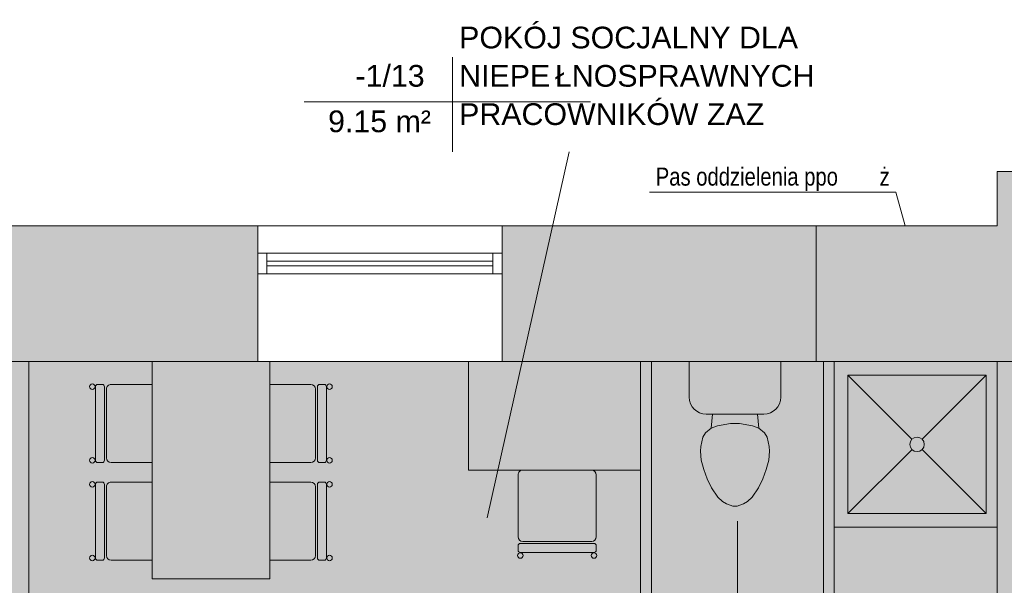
# Model space of a CAD drawing. Header units: inches. Extents: x -112469 to 885939, y -131046 to 286269.
# Tile 20 of 138: x -74540 to -69100, y -51890 to -48763. Entities that reach past the tile are written whole.
import ezdxf

# ---------------------------------------------------------------- set-up
doc = ezdxf.new("R2010")
doc.units = ezdxf.units.IN
doc.header["$MEASUREMENT"] = 0
for name, color, linetype, lineweight in [('A-AREA-IDEN', 251, 'Continuous', 9), ('A-DETL', 251, 'Continuous', 9), ('A-DETL-GENF', 254, 'Continuous', 9), ('A-DETL-MEDM', 251, 'Continuous', 25), ('A-DETL-THIN', 251, 'Continuous', 9), ('A-GLAZ', 251, 'Continuous', 9), ('A-WALL', 251, 'Continuous', 9), ('A-WALL-PATT', 254, 'Continuous', 25), ('G-ANNO-TEXT', 251, 'Continuous', 9), ('I-FURN', 251, 'Continuous', 9), ('P-SANR-FIXT', 251, 'Continuous', 9)]:
    doc.layers.add(name, color=color, linetype=linetype, lineweight=lineweight)
doc.styles.add('Arial_1', font='arial.ttf', dxfattribs={"height": 12})
doc.styles.add('Arial_4', font='arial.ttf', dxfattribs={"width": 0.8, "height": 18})

# ---------------------------------------------------------------- blocks, each defined once
blk = doc.blocks.new('Etyk_pom_1_mala - Etyk_pom_1_mala-219433-1_Poziom piwnicy')
at = {"layer": 'A-AREA-IDEN'}
for p, q in [((-0.0958, 0.1444), (-0.0958, -0.3781)), ((-0.9154, -0.1015), (0.6661, -0.1015))]:
    blk.add_line(p, q, dxfattribs=at)
blk = doc.blocks.new('Aluminum_1 szybowe - Okno w piwnicy 135_145-523481-1_Poziom piwnicy')
at = {"layer": 'A-GLAZ', "lineweight": 18}
for p, q in [((-132.08, 25.16), (-137.16, 25.16)), ((-137.16, 25.16), (-137.16, 13.73)), ((-132.08, 13.73), (-132.08, 25.16)), ((-2.16, 25.16), (-7.24, 25.16)), ((-7.24, 25.16), (-7.24, 13.73)), ((-2.16, 13.73), (-2.16, 25.16)), ((-7.24, 20.71), (-132.08, 20.71)), ((-132.08, 20.71), (-132.08, 18.17)), ((-132.08, 18.17), (-7.24, 18.17)), ((-7.24, 18.17), (-7.24, 20.71)), ((-137.16, 13.73), (-132.08, 13.73)), ((-7.24, 13.73), (-2.16, 13.73))]:
    blk.add_line(p, q, dxfattribs=at)
at = {"layer": 'A-GLAZ'}
for p, q in [((-132.08, 25.16), (-7.24, 25.16)), ((-7.24, 13.73), (-132.08, 13.73))]:
    blk.add_line(p, q, dxfattribs=at)
blk = doc.blocks.new('Krzesło Breuera - Krzesło Breuera-V2-1_Poziom piwnicy')
at = {"layer": 'I-FURN'}
for p, q in [((-21.59, 17.62), (-21.59, 20.08)), ((-20.32, 21.35), (20.32, 21.35)), ((20.32, 16.35), (-20.32, 16.35)), ((21.59, 20.08), (21.59, 17.62)), ((-21.59, -21.59), (-21.59, 12.7)), ((-19.05, 15.24), (19.05, 15.24)), ((21.59, 12.7), (21.59, -21.59)), ((19.05, -24.13), (-19.05, -24.13))]:
    blk.add_line(p, q, dxfattribs=at)
for centre, radius, start, end in [((-20.35, 23.06), 1.51, 0, 180), ((-20.35, 23.06), 1.51, 180, 0), ((20.37, 23.06), 1.51, 0, 180), ((20.37, 23.06), 1.51, 180, 0), ((-20.32, 20.08), 1.27, 90, 180), ((-20.32, 17.62), 1.27, 180, 270), ((20.32, 20.08), 1.27, 0, 90), ((20.32, 17.62), 1.27, 270, 0), ((-19.05, 12.7), 2.54, 90, 180), ((19.05, 12.7), 2.54, 0, 90), ((-19.05, -21.59), 2.54, 180, 270), ((19.05, -21.59), 2.54, 270, 0)]:
    blk.add_arc(centre, radius, start, end, dxfattribs=at)
blk = doc.blocks.new('Krzesło Breuera - Krzesło Breuera-494360-1_Poziom piwnicy')
at = {"layer": 'I-FURN'}
for p, q in [((-21.59, 17.62), (-21.59, 20.08)), ((-20.32, 21.35), (20.32, 21.35)), ((20.32, 16.35), (-20.32, 16.35)), ((21.59, 20.08), (21.59, 17.62)), ((-21.59, -9.96), (-21.59, 12.7)), ((-19.05, 15.24), (19.05, 15.24)), ((21.59, 12.7), (21.59, -9.96))]:
    blk.add_line(p, q, dxfattribs=at)
for centre, radius, start, end in [((-20.35, 23.06), 1.51, 0, 180), ((-20.35, 23.06), 1.51, 180, 0), ((20.37, 23.06), 1.51, 0, 180), ((20.37, 23.06), 1.51, 180, 0), ((-20.32, 20.08), 1.27, 90, 180), ((-20.32, 17.62), 1.27, 180, 270), ((20.32, 20.08), 1.27, 0, 90), ((20.32, 17.62), 1.27, 270, 0), ((-19.05, 12.7), 2.54, 90, 180), ((19.05, 12.7), 2.54, 0, 90)]:
    blk.add_arc(centre, radius, start, end, dxfattribs=at)
blk = doc.blocks.new('Krzesło Breuera - Krzesło Breuera-494065-1_Poziom piwnicy')
at = {"layer": 'I-FURN'}
for p, q in [((-21.59, 9.96), (-21.59, -12.7)), ((21.59, -12.7), (21.59, 9.96)), ((-19.05, -15.24), (19.05, -15.24)), ((-21.59, -17.62), (-21.59, -20.08)), ((20.32, -16.35), (-20.32, -16.35)), ((-20.32, -21.35), (20.32, -21.35)), ((21.59, -20.08), (21.59, -17.62))]:
    blk.add_line(p, q, dxfattribs=at)
for centre, radius, start, end in [((-19.05, -12.7), 2.54, 180, 270), ((19.05, -12.7), 2.54, 270, 360), ((-20.35, -23.06), 1.51, 360, 180), ((-20.32, -17.62), 1.27, 90, 180), ((-20.32, -20.08), 1.27, 180, 270), ((20.37, -23.06), 1.51, 360, 180), ((20.32, -17.62), 1.27, 360, 90), ((20.32, -20.08), 1.27, 270, 360), ((-20.35, -23.06), 1.51, 180, 360), ((20.37, -23.06), 1.51, 180, 360)]:
    blk.add_arc(centre, radius, start, end, dxfattribs=at)
blk = doc.blocks.new('Stół - prostokątny - 1830 x 0762mm-493090-1_Poziom piwnicy')
at = {"layer": 'I-FURN'}
for p, q in [((60, 32.5), (-60, 32.5)), ((60, -32.5), (60, 32.5)), ((-60, -32.5), (60, -32.5))]:
    blk.add_line(p, q, dxfattribs=at)
blk = doc.blocks.new('Kabina prysznicowa - 2D - Kabina prysznicowa - 2D-339464-1_Poziom piwnicy')
at = {"layer": 'P-SANR-FIXT'}
for p, q in [((7.5, 84), (42.86, 48.64)), ((7.5, 7.5), (7.5, 84)), ((7.5, 84), (84, 84)), ((84, 84), (48.64, 48.64)), ((84, 84), (84, 7.5)), ((42.99, 42.99), (7.5, 7.5)), ((48.51, 42.99), (84, 7.5)), ((84, 7.5), (7.5, 7.5)), ((90, 0), (0, 0))]:
    blk.add_line(p, q, dxfattribs=at)
for start, end in [(360, 180), (180, 360)]:
    blk.add_arc((45.75, 45.75), 4, start, end, dxfattribs=at)
blk = doc.blocks.new('Muszla klozetowa domowa - 3D - Muszla klozetowa domowa - 3D-336748-1_Poziom piwnicy')
at = {"layer": 'P-SANR-FIXT'}
for p, q in [((-25.34, 29.84), (-25.34, 49.47)), ((25.34, 49.47), (25.34, 29.84)), ((15.87, 20.38), (-15.88, 20.38)), ((-12.35, 20.38), (-13.23, 12.7)), ((12.35, 20.38), (13.23, 12.7)), ((-13.23, 12.7), (-16.26, 10.16)), ((-9.74, 13.97), (-13.23, 12.7)), ((-2.54, 15.24), (-9.74, 13.97)), ((2.54, 15.24), (-2.54, 15.24)), ((9.74, 13.97), (2.54, 15.24)), ((13.23, 12.7), (9.74, 13.97)), ((16.26, 10.16), (13.23, 12.7)), ((-17.7, 7.62), (-18.38, 5.08)), ((-16.26, 10.16), (-17.7, 7.62)), ((17.7, 7.62), (16.26, 10.16)), ((18.38, 5.08), (17.7, 7.62)), ((-18.83, 2.53), (-19.05, 0)), ((-19.05, 0), (-18.61, -5.06)), ((-18.38, 5.08), (-18.83, 2.53)), ((18.83, 2.53), (18.38, 5.08)), ((18.61, -5.06), (19.05, 0)), ((19.05, 0), (18.83, 2.53)), ((-18.61, -5.06), (-17.24, -10.16)), ((17.24, -10.16), (18.61, -5.06)), ((-17.24, -10.16), (-15.39, -15.24)), ((15.39, -15.24), (17.24, -10.16)), ((-15.39, -15.24), (-13.02, -20.32)), ((13.02, -20.32), (15.39, -15.24)), ((-13.02, -20.32), (-9.5, -25.4)), ((9.5, -25.4), (13.02, -20.32)), ((-9.5, -25.4), (-6.96, -27.94)), ((6.96, -27.94), (9.5, -25.4)), ((-6.96, -27.94), (-4.76, -29.21)), ((-4.76, -29.21), (-1.27, -30.48)), ((-1.27, -30.48), (1.27, -30.48)), ((1.27, -30.48), (4.76, -29.21)), ((4.76, -29.21), (6.96, -27.94))]:
    blk.add_line(p, q, dxfattribs=at)
for centre, start, end in [((-15.88, 29.84), 180, 270), ((15.87, 29.84), 270, 360)]:
    blk.add_arc(centre, 9.46, start, end, dxfattribs=at)
blk = doc.blocks.new('piiwnica')
at = {"layer": 'A-DETL-GENF', "lineweight": 0, "true_color": 0xe5e5e5}
h = blk.add_hatch(color=254, dxfattribs=at)
h.paths.add_polyline_path([(57236, -15935), (60786, -15935), (60786, -10965), (59066.9, -10965), (59066.9, -10905), (60786, -10905), (60786, -8867.3), (59116.9, -8867.3), (59116.9, -8337.3), (60786, -8337.3), (60786, -6387.3), (59336, -6387.3), (59336, -6047.3), (59436, -6047.3), (59436, -4547.3), (59388.4, -4547.3), (59388.4, -4487.3), (59731, -4487.3), (59731, -4547.3), (59496, -4547.3), (59496, -6047.3), (60786, -6047.3), (60786, -4547.3), (60581, -4547.3), (60581, -4487.3), (60786, -4487.3), (60786, -1707.3), (58341, -1707.3), (58342, -4487.3), (58388.4, -4487.3), (58388.4, -4547.3), (58341, -4547.3), (58341, -4607.3), (58016, -4607.3), (58016, -4547.3), (58281, -4547.3), (58281, -1707.3), (56016, -1707.3), (56016, -4547.3), (57116, -4547.3), (57116, -4607.3), (56016, -4607.3), (56016, -4757.3), (55516, -4757.3), (55516, -1707.3), (50736, -1707.3), (50736, -6047.3), (55516, -6047.3), (55516, -5757.3), (56016, -5757.3), (56016, -6047.3), (58436, -6047.3), (58436, -6387.3), (50736, -6387.3), (50736, -8337.3), (52546.9, -8337.3), (52546.9, -8867.3), (50736, -8867.3), (50736, -9337.3), (50276, -9337.3), (50276, -8532.6), (44726, -8532.6), (44726, -9337.3), (44266, -9337.3), (44266, -8787.3), (41536, -8787.3), (41536, -8337.3), (44266, -8337.3), (44266, -6387.3), (43666, -6387.3), (43666, -6047.3), (44266, -6047.3), (44266, -4277.3), (43626, -4277.3), (43626, -4217.3), (44266, -4217.3), (44266, -1707.3), (43366, -1707.3), (43366, -3237.3), (43256, -3237.3), (43256, -3177.3), (43306, -3177.3), (43306, -1707.3), (42356, -1707.3), (42356, -3177.3), (42406, -3177.3), (42406, -3237.3), (42356, -3237.3), (42356, -4217.3), (42626, -4217.3), (42626, -4277.3), (42356, -4277.3), (42356, -4937.3), (42046, -4937.3), (42046, -6047.3), (42666, -6047.3), (42666, -6387.3), (41866, -6387.3), (41866, -6047.3), (41986, -6047.3), (41986, -4937.3), (41841, -4937.3), (41841, -4877.3), (42296, -4877.3), (42296, -1707.3), (38916, -1707.3), (38916, -4037.3), (40776, -4037.3), (40776, -4877.3), (40841, -4877.3), (40841, -4937.3), (40776, -4937.3), (40776, -4997.3), (40716, -4997.3), (40716, -4957.3), (40717.3, -4957.3), (40717.3, -4937.3), (40671, -4937.3), (40671, -4877.3), (40717.3, -4877.3), (40717.3, -4857.3), (40716, -4857.3), (40716, -4097.3), (38916, -4097.3), (38916, -4877.3), (39821, -4877.3), (39821, -4937.3), (38916, -4937.3), (38916, -6047.3), (40716, -6047.3), (40716, -5997.3), (40776, -5997.3), (40776, -6047.3), (40866, -6047.3), (40866, -6387.3), (38346, -6387.3), (38346, -6047.3), (38816, -6047.3), (38816, -4097.3), (38346, -4097.3), (38346, -4037.3), (38816, -4037.3), (38816, -1707.3), (36716, -1707.3), (36716, -4037.3), (37346, -4037.3), (37346, -4097.3), (36716, -4097.3), (36716, -6047.3), (37346, -6047.3), (37346, -6387.3), (35986, -6387.3), (35986, -6047.3), (36536, -6047.3), (36536, -1707.3), (34286, -1707.3), (34286, -6047.3), (34986, -6047.3), (34986, -6387.3), (34286, -6387.3), (34286, -8337.3), (34986, -8337.3), (34986, -8787.3), (34286, -8787.3), (34286, -12427.3), (36286, -12427.3), (36286, -8787.3), (35986, -8787.3), (35986, -8337.3), (36706, -8337.3), (36706, -8787.3), (36406, -8787.3), (36406, -12427.3), (38906, -12427.3), (38906, -8787.3), (37706, -8787.3), (37706, -8337.3), (40536, -8337.3), (40536, -8787.3), (39026, -8787.3), (39026, -12547.3), (34286, -12547.3), (34286, -15935), (44266, -15935), (44266, -15607.3), (44726, -15607.3), (44726, -15755), (46186, -15755), (46186, -15017.3), (46666, -15017.3), (46666, -15755), (48216, -15755), (48216, -15017.3), (48636, -15017.3), (48636, -13992.3), (48696, -13992.3), (48696, -14063.6), (49391, -14063.6), (49391, -14123.6), (48696, -14123.6), (48696, -15755), (50276, -15755), (50276, -14143.6), (50337.3, -14143.6), (50337.3, -14123.6), (50291, -14123.6), (50291, -14063.6), (50337.3, -14063.6), (50337.3, -14043.6), (50276, -14043.6), (50276, -12465), (49951.4, -12465), (49951.4, -11905), (50276, -11905), (50276, -10787.3), (50736, -10787.3), (50736, -10905), (52596.9, -10905), (52596.9, -10965), (50736, -10965), (50736, -15935), (55616, -15935), (55616, -10965), (54096.9, -10965), (54096.9, -10905), (55616, -10905), (55616, -8867.3), (54146.9, -8867.3), (54146.9, -8337.3), (57516.9, -8337.3), (57516.9, -8867.3), (56016, -8867.3), (56016, -10905), (57566.9, -10905), (57566.9, -10965), (56016, -10965), (56016, -15935), (56739, -15935)])
h.paths.add_polyline_path([(44266, -14607.3), (44266, -10787.3), (44726, -10787.3), (44726, -11905), (48951.4, -11905), (48951.4, -12465), (48696, -12465), (48696, -13092.3), (48636, -13092.3), (48636, -13045.9), (48616, -13045.9), (48616, -13067.3), (48216, -13067.3), (48216, -12465), (46666, -12465), (46666, -13067.3), (46186, -13067.3), (46186, -12465), (44726, -12465), (44726, -14607.3)])
at = {"layer": 'A-DETL-GENF', "lineweight": 0}
h = blk.add_hatch(color=251, dxfattribs=at)
h.paths.add_polyline_path([(45799.5, -15935), (50736, -15935), (50736, -10965), (52596.9, -10965), (52596.9, -10905), (50736, -10905), (50736, -10787.3), (50276, -10787.3), (50276, -11905), (49951.4, -11905), (49951.4, -12465), (50276, -12465), (50276, -14043.6), (50337.3, -14043.6), (50337.3, -14063.6), (50291, -14063.6), (50291, -14123.6), (50337.3, -14123.6), (50337.3, -14143.6), (50276, -14143.6), (50276, -15755), (48696, -15755), (48696, -14123.6), (49391, -14123.6), (49391, -14063.6), (48696, -14063.6), (48696, -13992.3), (48636, -13992.3), (48636, -15017.3), (48216, -15017.3), (48216, -15755), (46666, -15755), (46666, -15017.3), (46186, -15017.3), (46186, -15755), (44726, -15755), (44726, -15607.3), (44266, -15607.3), (44266, -15935), (45745.7, -15935)])
h.paths.add_polyline_path([(55616, -15935), (56016, -15935), (56016, -10965), (57566.9, -10965), (57566.9, -10905), (56016, -10905), (56016, -8867.3), (57516.9, -8867.3), (57516.9, -8337.3), (54146.9, -8337.3), (54146.9, -8867.3), (55616, -8867.3), (55616, -10905), (54096.9, -10905), (54096.9, -10965), (55616, -10965), (55616, -14091.2)])
h.paths.add_polyline_path([(44726, -14607.3), (44726, -12465), (46186, -12465), (46186, -13067.3), (46666, -13067.3), (46666, -12465), (48216, -12465), (48216, -13067.3), (48616, -13067.3), (48616, -13045.9), (48636, -13045.9), (48636, -13092.3), (48696, -13092.3), (48696, -12465), (48951.4, -12465), (48951.4, -11905), (44726, -11905), (44726, -10787.3), (44266, -10787.3), (44266, -14607.3), (44691, -14607.3)])
h.paths.add_polyline_path([(39026, -12547.3), (39026, -8787.3), (40536, -8787.3), (40536, -8337.3), (37706, -8337.3), (37706, -8787.3), (38906, -8787.3), (38906, -12427.3), (36406, -12427.3), (36406, -8787.3), (36706, -8787.3), (36706, -8337.3), (35986, -8337.3), (35986, -8787.3), (36286, -8787.3), (36286, -12427.3), (34286, -12427.3), (34286, -12547.3), (38906, -12547.3)])
h.paths.add_polyline_path([(60763.9, -10965), (60786, -10965), (60786, -10905), (59066.9, -10905), (59066.9, -10965)])
h.paths.add_polyline_path([(50736, -9337.3), (50736, -8867.3), (52546.9, -8867.3), (52546.9, -8337.3), (50736, -8337.3), (50736, -8532.6), (50276, -8532.6), (50276, -9337.3), (50576, -9337.3)])
h.paths.add_polyline_path([(44266, -9337.3), (44726, -9337.3), (44726, -8532.6), (44266, -8532.6), (44266, -8337.3), (41536, -8337.3), (41536, -8787.3), (44266, -8787.3), (44266, -9257.5)])
h.paths.add_polyline_path([(59294, -8867.3), (60786, -8867.3), (60786, -8337.3), (59116.9, -8337.3), (59116.9, -8867.3)])
h.paths.add_polyline_path([(34939.6, -8787.3), (34986, -8787.3), (34986, -8337.3), (34286, -8337.3), (34286, -8787.3), (34752.3, -8787.3)])
h.paths.add_polyline_path([(60786, -6387.3), (60786, -6047.3), (59496, -6047.3), (59496, -4547.3), (59731, -4547.3), (59731, -4487.3), (59388.4, -4487.3), (59388.4, -4547.3), (59436, -4547.3), (59436, -6047.3), (59336, -6047.3), (59336, -6387.3), (60037, -6387.3)])
h.paths.add_polyline_path([(53894.8, -6387.3), (58436, -6387.3), (58436, -6047.3), (56016, -6047.3), (56016, -5757.3), (55516, -5757.3), (55516, -6047.3), (50736, -6047.3), (50736, -6387.3), (52341.6, -6387.3)])
h.paths.add_polyline_path([(41912.3, -6387.3), (42666, -6387.3), (42666, -6047.3), (42046, -6047.3), (42046, -4937.3), (42356, -4937.3), (42356, -4277.3), (42626, -4277.3), (42626, -4217.3), (42356, -4217.3), (42356, -3237.3), (42406, -3237.3), (42406, -3177.3), (42356, -3177.3), (42356, -1707.3), (42296, -1707.3), (42296, -4877.3), (41841, -4877.3), (41841, -4937.3), (41986, -4937.3), (41986, -6047.3), (41866, -6047.3), (41866, -6387.3)])
h.paths.add_polyline_path([(44266, -6387.3), (44266, -6047.3), (43666, -6047.3), (43666, -6387.3), (43712.3, -6387.3)])
h.paths.add_polyline_path([(40866, -6387.3), (40866, -6047.3), (40776, -6047.3), (40776, -5997.3), (40716, -5997.3), (40716, -6047.3), (38916, -6047.3), (38916, -4937.3), (39821, -4937.3), (39821, -4877.3), (38916, -4877.3), (38916, -4097.3), (40716, -4097.3), (40716, -4857.3), (40717.3, -4857.3), (40717.3, -4877.3), (40671, -4877.3), (40671, -4937.3), (40717.3, -4937.3), (40717.3, -4957.3), (40716, -4957.3), (40716, -4997.3), (40776, -4997.3), (40776, -4937.3), (40841, -4937.3), (40841, -4877.3), (40776, -4877.3), (40776, -4037.3), (38916, -4037.3), (38916, -1707.3), (38816, -1707.3), (38816, -4037.3), (38346, -4037.3), (38346, -4097.3), (38816, -4097.3), (38816, -6047.3), (38346, -6047.3), (38346, -6387.3), (40819.6, -6387.3)])
h.paths.add_polyline_path([(37299.6, -6387.3), (37346, -6387.3), (37346, -6047.3), (36716, -6047.3), (36716, -4097.3), (37346, -4097.3), (37346, -4037.3), (36716, -4037.3), (36716, -1707.3), (36536, -1707.3), (36536, -6047.3), (35986, -6047.3), (35986, -6387.3), (36951, -6387.3)])
h.paths.add_polyline_path([(34939.6, -6387.3), (34986, -6387.3), (34986, -6047.3), (34286, -6047.3), (34286, -6387.3), (34752.3, -6387.3)])
h.paths.add_polyline_path([(55516, -4757.3), (56016, -4757.3), (56016, -4607.3), (57116, -4607.3), (57116, -4547.3), (56016, -4547.3), (56016, -1707.3), (55516, -1707.3), (55516, -4710.9)])
h.paths.add_polyline_path([(58281, -4607.3), (58341, -4607.3), (58342, -4547.3), (58388.4, -4547.3), (58388.4, -4487.3), (58341, -4487.3), (58341, -1707.3), (58281, -1707.3), (58281, -4547.3), (58016, -4547.3), (58016, -4607.3), (58062.3, -4607.3)])
h.paths.add_polyline_path([(60786, -4547.3), (60786, -4487.3), (60581, -4487.3), (60581, -4547.3), (60627.3, -4547.3)])
h.paths.add_polyline_path([(44266, -4277.3), (44266, -4217.3), (43626, -4217.3), (43626, -4277.3), (43672.3, -4277.3)])
h.paths.add_polyline_path([(43366, -3237.3), (43366, -1707.3), (43306, -1707.3), (43306, -3177.3), (43256, -3177.3), (43256, -3237.3), (43306, -3237.3)])
at = {"layer": 'A-WALL-PATT', "lineweight": 0}
blk.add_hatch(color=251, dxfattribs=at).paths.add_polyline_path([(44726, -1707.3), (44726, -1337.3), (45266, -1337.3), (45266, -657.3), (44266, -657.3), (44266, -957.3), (43266, -957.3), (43266, -1707.3), (44666.9, -1707.3)])
h = blk.add_hatch(color=251, dxfattribs=at)
h.paths.add_polyline_path([(42356, -1707.3), (43266, -1707.3), (43266, -957.3), (41531, -957.3), (41531, -1707.3), (42296, -1707.3)])
h.paths.add_polyline_path([(40181, -1707.3), (40181, -957.3), (38541, -957.3), (38541, -1707.3), (39699.3, -1707.3)])
h.paths.add_polyline_path([(37191, -1707.3), (37191, -957.3), (36086, -957.3), (36086, -1707.3), (36924.6, -1707.3)])
h.paths.add_polyline_path([(34286, -1707.3), (34736, -1707.3), (34736, -957.3), (34286, -957.3), (34286, -1221.6)])
h = blk.add_hatch(color=251, dxfattribs=at)
h.paths.add_polyline_path([(44656.5, -8532.6), (44726, -8532.6), (44726, -7987.3), (44266, -7987.3), (44266, -8532.6)])
h.paths.add_polyline_path([(44726, -6987.3), (44726, -1707.3), (44266, -1707.3), (44266, -6987.3), (44691, -6987.3)])
at = {"layer": 'A-AREA-IDEN', "color": 251, "lineweight": 0}
blk.add_line((41448.4, -2570.8), (41900.8, -547.3), dxfattribs=at)
at = {"layer": 'A-DETL', "color": 251, "lineweight": 0}
for p, q in [((42345.7, -770.5), (43705.7, -770.5)), ((43705.7, -770.5), (43757.2, -957.3))]:
    blk.add_line(p, q, dxfattribs=at)
at = {"layer": 'A-DETL-MEDM', "color": 251, "lineweight": 0}
blk.add_line((42831, -2590), (42831, -3700), dxfattribs=at)
at = {"layer": 'A-DETL-THIN', "color": 251, "lineweight": 0}
for p, q in [((44266, -657.3), (44266, -957.3)), ((45266, -657.3), (44266, -657.3)), ((43266, -957.3), (43266, -1707.3)), ((44266, -957.3), (43266, -957.3)), ((44266, -1707.3), (34286, -1707.3)), ((41346, -1707.3), (41346, -2307.3)), ((42296, -1707.3), (41346, -1707.3)), ((42296, -2307.3), (42296, -1707.3)), ((43266, -1707.3), (44726, -1707.3)), ((44266, -8532.6), (44266, -1707.3)), ((41346, -2307.3), (42296, -2307.3))]:
    blk.add_line(p, q, dxfattribs=at)
at = {"layer": 'A-WALL', "color": 251, "lineweight": 0}
for p, q in [((45229.6, -657.3), (44266, -657.3)), ((44266, -657.3), (44266, -957.3)), ((40181, -957.3), (38541, -957.3)), ((40181, -957.3), (41531, -957.3)), ((40181, -1107.3), (40181, -957.3)), ((41531, -957.3), (41531, -1107.3)), ((44266, -957.3), (41531, -957.3)), ((40181, -1707.3), (40181, -1221.6)), ((41531, -1221.6), (41531, -1707.3)), ((38916, -4037.3), (38916, -1707.3)), ((38916, -1707.3), (40181, -1707.3)), ((41531, -1707.3), (40181, -1707.3)), ((41531, -1707.3), (42296, -1707.3)), ((42296, -1707.3), (42296, -4877.3)), ((42356, -3177.3), (42356, -1707.3)), ((42356, -1707.3), (43306, -1707.3)), ((43306, -1707.3), (43306, -3177.3)), ((43366, -3237.3), (43366, -1707.3)), ((43366, -1707.3), (44266, -1707.3)), ((44266, -1707.3), (44266, -4217.3))]:
    blk.add_line(p, q, dxfattribs=at)
at = {"layer": 'A-AREA-IDEN', "color": 251, "lineweight": 0, "xscale": 999.9999999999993, "yscale": 999.9999999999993, "zscale": 999.9999999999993}
blk.add_blockref('Etyk_pom_1_mala - Etyk_pom_1_mala-219433-1_Poziom piwnicy', (41353.1, -169.2), dxfattribs=at)
at = {"layer": 'A-GLAZ', "color": 251, "lineweight": 0, "xscale": 10, "yscale": 10, "zscale": 10}
blk.add_blockref('Aluminum_1 szybowe - Okno w piwnicy 135_145-523481-1_Poziom piwnicy', (41552.6, -1358.9), dxfattribs=at)
at = {"layer": 'I-FURN', "color": 251, "lineweight": 0, "xscale": 10, "yscale": 10, "zscale": 10}
for name, p, rotation in [('Stół - prostokątny - 1830 x 0762mm-493090-1_Poziom piwnicy', (39922.7, -2307.3), 269.9999999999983), ('Krzesło Breuera - Krzesło Breuera-494065-1_Poziom piwnicy', (39498.1, -2049.2), 270), ('Krzesło Breuera - Krzesło Breuera-494360-1_Poziom piwnicy', (40347.3, -2049.2), 270), ('Krzesło Breuera - Krzesło Breuera-V2-1_Poziom piwnicy', (41835.6, -2548.9), 180), ('Krzesło Breuera - Krzesło Breuera-494065-1_Poziom piwnicy', (39498.1, -2589.2), 270), ('Krzesło Breuera - Krzesło Breuera-494360-1_Poziom piwnicy', (40347.3, -2589.2), 270)]:
    blk.add_blockref(name, p, dxfattribs=dict(at, rotation=rotation))
at = {"layer": 'P-SANR-FIXT', "color": 251, "lineweight": 0, "xscale": 10, "yscale": 10, "zscale": 10}
for name, p in [('Muszla klozetowa domowa - 3D - Muszla klozetowa domowa - 3D-336748-1_Poziom piwnicy', (42817.9, -2202)), ('Kabina prysznicowa - 2D - Kabina prysznicowa - 2D-339464-1_Poziom piwnicy', (43366, -2622.3))]:
    blk.add_blockref(name, p, dxfattribs=at)
at = {"layer": 'A-AREA-IDEN', "color": 251, "lineweight": 0, "char_height": 120, "attachment_point": 1, "style": 'Arial_1'}
for s, insert, width in [('POKÓJ SOCJALNY DLA', (41293.9, 144), 2413.079), ('ŁNOSPRAWNYCH', (41823.1, -67.7), 1859.915), ('-1/13', (40721.1, -67.5), 497.046), ('NIEPE', (41293.9, -67.7), 641.35), ('PRACOWNIKÓW ZAZ', (41293.9, -279.4), 2228.691), ('9.15 m²', (40569.8, -319.2), 737.552)]:
    blk.add_mtext(s, dxfattribs=dict(at, insert=insert, width=width))
at = {"layer": 'G-ANNO-TEXT', "color": 251, "lineweight": 0, "char_height": 100, "attachment_point": 1, "style": 'Arial_4'}
for s, insert, width in [('Pas oddzielenia ppo', (42380.1, -634.5), 1499.156), ('\\fArial|b0|i0|c238|p34|;ż', (43617.1, -634.5), 72.152)]:
    blk.add_mtext(s, dxfattribs=dict(at, insert=insert, width=width))

msp = doc.modelspace()

# ---------------------------------------------------------------- block references
msp.add_blockref('piiwnica', (-113405.8, -48946.1))

doc.saveas('drawing.dxf')
